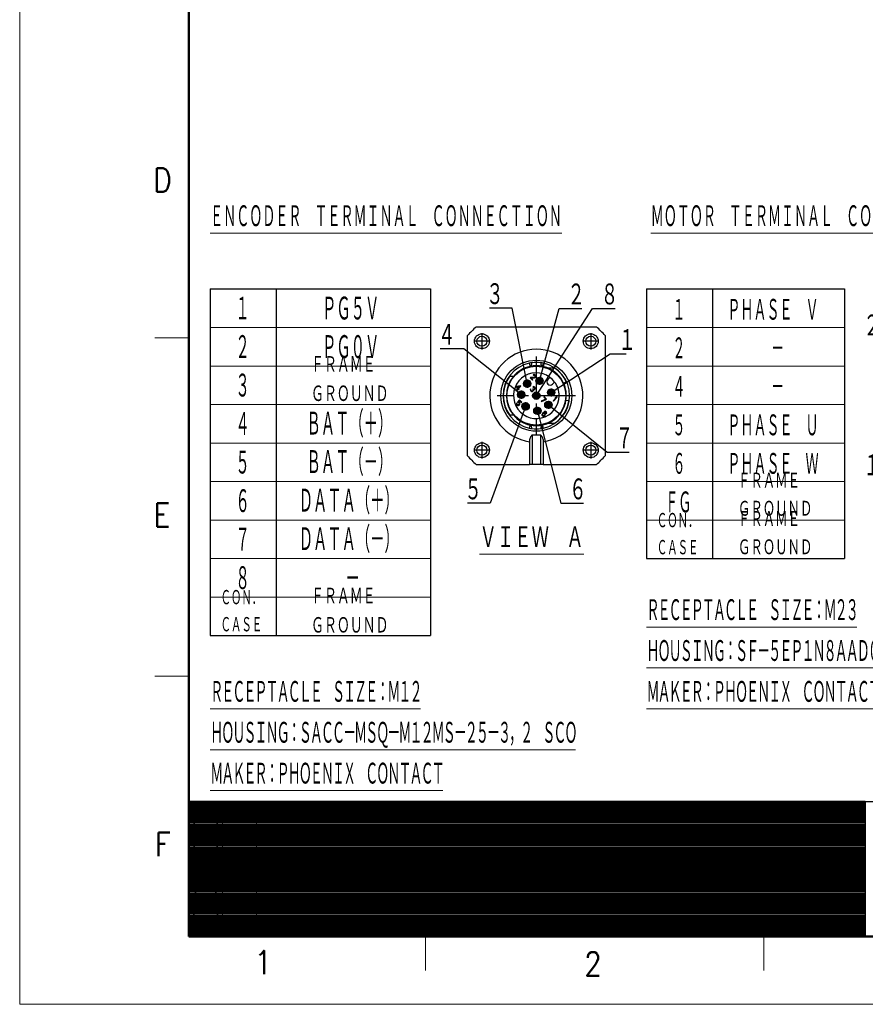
# Model space of a CAD drawing. Header units: millimetres. Extents: x 0 to 1071, y 0 to 742.
# Tile 1 of 130: x 0 to 313, y 0 to 364. Entities that reach past the tile are written whole.
import ezdxf

# ---------------------------------------------------------------- set-up
doc = ezdxf.new("R2010")
doc.units = ezdxf.units.MM
doc.header["$LTSCALE"] = 0.454724
doc.linetypes.add('CENTER', pattern=[50.8, 31.75, -6.35, 6.35, -6.35])
doc.layers.add('NoLayerName_001', color=7, linetype='Continuous')
doc.styles.get("Standard").update_dxf_attribs({"font": 'txt', "bigfont": 'extfont2'})
doc.dimstyles.get("Standard").update_dxf_attribs({"dimtxt": 2.5, "dimasz": 2.5, "dimexe": 1, "dimexo": 1, "dimtad": 1, "dimdec": 3, "dimzin": 0, "dimdsep": 46, "dimtxsty": 'Standard', "dimcen": 2.5, "dimadec": 3, "dimazin": 0, "dimtfac": 0.75, "dimtdec": 3, "dimtmove": 0, "dimatfit": 3, "dimfxl": 1, "dimarcsym": 0})

# ---------------------------------------------------------------- blocks, each defined once
blk = doc.blocks.new('JZB_0011')
at = {"layer": 'NoLayerName_001', "color": 7, "linetype": 'Continuous', "lineweight": 25}
for p, q in [((0, 3.21), (0, 47.63)), ((3.21, 50.83), (47.63, 50.83)), ((50.83, 47.63), (50.83, 3.21)), ((24.39, 33.21), (24.24, 33.11)), ((24.24, 33.11), (24.36, 32.99)), ((24.36, 32.99), (24.5, 33.03)), ((24.61, 33.23), (24.39, 33.21)), ((24.5, 33.03), (24.63, 33.02)), ((24.76, 33.2), (24.61, 33.23)), ((24.63, 33.02), (24.78, 32.93)), ((24.96, 33.06), (24.76, 33.2)), ((24.78, 32.93), (24.88, 32.84)), ((24.88, 32.84), (24.97, 32.69)), ((25.06, 32.97), (24.96, 33.06)), ((25.17, 32.79), (25.06, 32.97)), ((25.21, 32.63), (25.17, 32.79)), ((32.16, 35.58), (29.83, 35.58)), ((16.92, 32.53), (15.51, 32.53)), ((23.27, 32.18), (23.12, 32.03)), ((23.12, 32.03), (23.98, 31.17)), ((24.7, 32.28), (23.27, 32.18)), ((23.46, 31.99), (24.73, 32.07)), ((24.13, 31.32), (23.46, 31.99)), ((23.98, 31.17), (24.13, 31.32)), ((24.88, 32.35), (24.7, 32.28)), ((24.73, 32.07), (24.87, 32.11)), ((24.87, 32.11), (25.02, 32.21)), ((24.94, 32.41), (24.88, 32.35)), ((24.98, 32.55), (24.94, 32.41)), ((24.97, 32.69), (24.98, 32.55)), ((25.02, 32.21), (25.08, 32.27)), ((25.08, 32.27), (25.18, 32.42)), ((25.18, 32.42), (25.21, 32.63)), ((30.46, 32.18), (29.66, 31.38)), ((31.38, 29.66), (32.18, 30.46)), ((35.46, 30.1), (36.47, 30.57)), ((18.12, 28.76), (17.94, 28.58)), ((17.94, 28.58), (18.51, 28.01)), ((18.51, 28.01), (18.08, 27.58)), ((18.08, 27.58), (18.22, 27.44)), ((19.51, 29.02), (18.12, 28.76)), ((18.22, 27.44), (18.65, 27.87)), ((18.29, 28.59), (19.27, 28.77)), ((18.69, 28.19), (18.29, 28.59)), ((18.65, 27.87), (18.88, 27.63)), ((19.27, 28.77), (18.69, 28.19)), ((18.83, 28.05), (19.66, 28.88)), ((19.07, 27.81), (18.83, 28.05)), ((18.88, 27.63), (19.07, 27.81)), ((19.66, 28.88), (19.51, 29.02)), ((23.24, 27.79), (23.2, 27.65)), ((23.2, 27.65), (23.21, 27.52)), ((23.21, 27.52), (23.24, 27.37)), ((23.31, 27.91), (23.24, 27.79)), ((23.24, 27.37), (23.31, 27.24)), ((23.43, 27.79), (23.31, 27.91)), ((23.31, 27.24), (23.5, 27.05)), ((23.38, 27.6), (23.39, 27.71)), ((23.39, 27.52), (23.38, 27.6)), ((23.39, 27.71), (23.43, 27.79)), ((23.48, 27.37), (23.39, 27.52)), ((23.63, 27.23), (23.48, 27.37)), ((23.5, 27.05), (23.62, 26.99)), ((23.62, 26.99), (23.78, 26.95)), ((23.77, 27.14), (23.63, 27.23)), ((23.85, 27.12), (23.77, 27.14)), ((23.78, 26.95), (23.91, 26.94)), ((23.96, 27.13), (23.85, 27.12)), ((23.91, 26.94), (24.05, 26.99)), ((24.05, 27.17), (23.96, 27.13)), ((24.15, 27.99), (24.03, 27.87)), ((24.03, 27.87), (24.12, 27.77)), ((24.17, 27.29), (24.05, 27.17)), ((24.05, 26.99), (24.17, 27.05)), ((24.24, 28.75), (24.1, 28.65)), ((24.1, 28.65), (24.22, 28.53)), ((24.12, 27.77), (24.23, 27.6)), ((24.24, 27.89), (24.15, 27.99)), ((24.24, 27.46), (24.17, 27.29)), ((24.17, 27.05), (24.29, 27.18)), ((24.22, 28.53), (24.36, 28.58)), ((24.23, 27.6), (24.24, 27.46)), ((24.46, 28.78), (24.24, 28.75)), ((24.45, 27.81), (24.24, 27.89)), ((24.29, 27.18), (24.39, 27.32)), ((24.36, 28.58), (24.49, 28.57)), ((24.37, 27.64), (24.56, 27.64)), ((24.43, 27.46), (24.37, 27.64)), ((24.39, 27.32), (24.43, 27.46)), ((24.56, 27.82), (24.45, 27.81)), ((24.62, 28.74), (24.46, 28.78)), ((24.49, 28.57), (24.64, 28.48)), ((24.73, 27.9), (24.56, 27.82)), ((24.56, 27.64), (24.7, 27.68)), ((24.81, 28.61), (24.62, 28.74)), ((24.64, 28.48), (24.73, 28.38)), ((24.7, 27.68), (24.85, 27.78)), ((24.73, 28.38), (24.82, 28.23)), ((24.79, 27.96), (24.73, 27.9)), ((24.83, 28.1), (24.79, 27.96)), ((24.86, 28.56), (24.81, 28.61)), ((24.82, 28.23), (24.83, 28.1)), ((24.85, 27.78), (24.91, 27.84)), ((25, 28.36), (24.86, 28.56)), ((24.91, 27.84), (25.01, 27.99)), ((25.03, 28.21), (25, 28.36)), ((25.01, 27.99), (25.03, 28.21)), ((18.09, 22.59), (18.04, 22.4)), ((18.04, 22.4), (18.06, 22.19)), ((18.06, 22.19), (18.15, 22.04)), ((18.16, 22.76), (18.09, 22.59)), ((18.15, 22.04), (18.3, 21.9)), ((18.31, 22.62), (18.16, 22.76)), ((18.23, 22.45), (18.31, 22.62)), ((18.24, 22.32), (18.23, 22.45)), ((18.31, 22.19), (18.24, 22.32)), ((18.3, 21.9), (18.45, 21.81)), ((18.45, 22.05), (18.31, 22.19)), ((19.23, 23.84), (18.44, 23.04)), ((18.44, 23.04), (18.61, 22.87)), ((18.57, 21.99), (18.45, 22.05)), ((18.71, 21.98), (18.57, 21.99)), ((18.61, 22.87), (18.79, 22.87)), ((18.66, 21.78), (18.85, 21.83)), ((18.71, 23.07), (19.2, 23.56)), ((18.92, 23.05), (18.71, 23.07)), ((18.85, 22.02), (18.71, 21.98)), ((18.79, 22.87), (18.92, 22.81)), ((18.96, 22.09), (18.85, 22.02)), ((18.85, 21.83), (19.05, 21.94)), ((19.07, 22.96), (18.92, 23.05)), ((18.92, 22.81), (19.06, 22.66)), ((19.02, 22.15), (18.96, 22.09)), ((19.09, 22.26), (19.02, 22.15)), ((19.05, 21.94), (19.17, 22.06)), ((19.06, 22.66), (19.13, 22.54)), ((19.21, 22.82), (19.07, 22.96)), ((19.14, 22.4), (19.09, 22.26)), ((19.13, 22.54), (19.14, 22.4)), ((19.17, 22.06), (19.28, 22.26)), ((19.2, 23.56), (19.89, 22.87)), ((19.3, 22.67), (19.21, 22.82)), ((20.04, 23.03), (19.23, 23.84)), ((19.28, 22.26), (19.33, 22.46)), ((19.33, 22.46), (19.3, 22.67)), ((19.89, 22.87), (20.04, 23.03)), ((28.93, 24.19), (27.17, 23.38)), ((27.17, 23.38), (27.31, 23.24)), ((27.31, 23.24), (29.07, 24.04)), ((28.36, 25.06), (28.21, 24.9)), ((28.21, 24.9), (28.93, 24.19)), ((29.23, 24.19), (28.36, 25.06)), ((29.07, 24.04), (29.23, 24.19)), ((32.79, 24.74), (31.6, 23.55)), ((31.6, 23.55), (31.74, 23.4)), ((31.74, 23.4), (33.18, 24.84)), ((32.68, 24.91), (32.43, 24.67)), ((32.43, 24.67), (32.79, 24.74)), ((33.04, 24.99), (32.68, 24.91)), ((33.18, 24.84), (33.04, 24.99)), ((37.47, 23.51), (36.36, 23.68)), ((15.51, 18.3), (16.92, 18.3)), ((18.45, 21.81), (18.66, 21.78)), ((27.53, 18.62), (27.48, 18.42)), ((27.48, 18.42), (27.51, 18.21)), ((27.51, 18.21), (27.6, 18.06)), ((27.64, 18.82), (27.53, 18.62)), ((27.83, 19.06), (27.64, 18.82)), ((27.67, 18.47), (27.72, 18.61)), ((27.69, 18.34), (27.67, 18.47)), ((27.73, 18.24), (27.69, 18.34)), ((27.72, 18.61), (27.79, 18.73)), ((27.89, 18.07), (27.73, 18.24)), ((27.79, 18.73), (27.88, 18.82)), ((28.04, 19.27), (27.83, 19.06)), ((27.88, 18.82), (27.99, 18.89)), ((27.99, 18.89), (28.1, 18.9)), ((28.28, 19.46), (28.04, 19.27)), ((28.1, 19.09), (28.16, 19.15)), ((28.36, 19.07), (28.1, 19.09)), ((28.1, 18.9), (28.24, 18.89)), ((28.16, 19.15), (28.37, 19.31)), ((28.24, 18.89), (28.34, 18.85)), ((28.48, 19.56), (28.28, 19.46)), ((28.34, 18.85), (28.51, 18.68)), ((28.52, 18.98), (28.36, 19.07)), ((28.37, 19.31), (28.48, 19.38)), ((28.48, 18.22), (28.39, 18.13)), ((28.67, 19.62), (28.48, 19.56)), ((28.48, 19.38), (28.62, 19.42)), ((28.54, 18.34), (28.48, 18.22)), ((28.51, 18.68), (28.55, 18.58)), ((28.63, 18.86), (28.52, 18.98)), ((28.56, 18.45), (28.54, 18.34)), ((28.55, 18.58), (28.56, 18.45)), ((28.62, 19.42), (28.76, 19.41)), ((28.72, 18.71), (28.63, 18.86)), ((28.63, 18.13), (28.73, 18.33)), ((28.88, 19.59), (28.67, 19.62)), ((28.75, 18.5), (28.72, 18.71)), ((28.73, 18.33), (28.75, 18.5)), ((28.76, 19.41), (28.86, 19.37)), ((28.86, 19.37), (29, 19.23)), ((29.04, 19.5), (28.88, 19.59)), ((29, 19.23), (29.04, 19.12)), ((29.05, 18.99), (29.01, 18.85)), ((29.01, 18.85), (29.13, 18.73)), ((29.13, 19.4), (29.04, 19.5)), ((29.04, 19.12), (29.05, 18.99)), ((29.22, 19.25), (29.13, 19.4)), ((29.13, 18.73), (29.2, 18.85)), ((29.2, 18.85), (29.25, 19.04)), ((29.25, 19.04), (29.22, 19.25)), ((27.6, 18.06), (27.72, 17.94)), ((27.72, 17.94), (27.87, 17.85)), ((27.87, 17.85), (28.08, 17.82)), ((28, 18.03), (27.89, 18.07)), ((28.13, 18.02), (28, 18.03)), ((28.08, 17.82), (28.27, 17.87)), ((28.27, 18.06), (28.13, 18.02)), ((28.39, 18.13), (28.27, 18.06)), ((28.27, 17.87), (28.47, 17.98)), ((28.47, 17.98), (28.63, 18.13)), ((23.89, 11), (23.89, 0)), ((26.94, 11), (26.94, 0)), ((22.88, 8.42), (22.88, 0)), ((27.96, 8.42), (27.96, 0)), ((3.21, 0), (22.88, 0)), ((23.89, 0), (22.88, 0)), ((26.94, 0), (23.89, 0)), ((27.96, 0), (26.94, 0)), ((27.96, 0), (47.63, 0))]:
    blk.add_line(p, q, dxfattribs=at)
at = {"layer": 'NoLayerName_001', "color": 2, "linetype": 'CENTER', "lineweight": 25}
for p, q in [((5.29, 48.57), (5.29, 42.53)), ((45.55, 48.57), (45.55, 42.53)), ((8.31, 45.55), (2.27, 45.55)), ((48.57, 45.55), (42.53, 45.55)), ((25.42, 39.85), (25.42, 10.98)), ((23.56, 29.88), (20.54, 29.88)), ((22.05, 31.39), (22.05, 28.37)), ((28.09, 30.89), (25.07, 30.89)), ((26.58, 32.4), (26.58, 29.38)), ((21.35, 25.81), (18.33, 25.81)), ((19.84, 27.32), (19.84, 24.3)), ((32.4, 26.58), (29.38, 26.58)), ((30.89, 28.09), (30.89, 25.07)), ((39.85, 25.42), (10.98, 25.42)), ((21.46, 22.97), (21.46, 19.95)), ((31.39, 22.05), (28.37, 22.05)), ((29.88, 23.56), (29.88, 20.54)), ((22.97, 21.46), (19.95, 21.46)), ((27.32, 19.84), (24.3, 19.84)), ((25.81, 21.35), (25.81, 18.33)), ((5.29, 8.31), (5.29, 2.27)), ((45.55, 8.31), (45.55, 2.27)), ((8.31, 5.29), (2.27, 5.29)), ((48.57, 5.29), (42.53, 5.29))]:
    blk.add_line(p, q, dxfattribs=at)
at = {"layer": 'NoLayerName_001', "color": 7, "linetype": 'Continuous', "lineweight": 25}
for centre, radius in [((5.29, 45.55), 2.74), ((5.29, 45.55), 1.83), ((45.55, 45.55), 2.74), ((45.55, 45.55), 1.83), ((25.42, 25.42), 13.12), ((25.42, 25.42), 10.88), ((22.05, 29.88), 1.37), ((22.05, 29.88), 0.813), ((26.58, 30.89), 1.37), ((26.58, 30.89), 0.813), ((19.84, 25.81), 1.37), ((19.84, 25.81), 0.813), ((25.42, 25.42), 1.37), ((25.42, 25.42), 0.813), ((30.89, 26.58), 1.37), ((30.89, 26.58), 0.813), ((21.46, 21.46), 1.37), ((21.46, 21.46), 0.813), ((29.88, 22.05), 1.37), ((29.88, 22.05), 0.813), ((25.81, 19.84), 1.37), ((25.81, 19.84), 0.813), ((5.29, 5.29), 2.74), ((45.55, 5.29), 2.74), ((5.29, 5.29), 1.83), ((45.55, 5.29), 1.83)]:
    blk.add_circle(centre, radius, dxfattribs=at)
for centre, radius, start, end in [((25.42, 25.42), 33.75, 131.148, 138.852), ((25.42, 25.42), 33.75, 41.148, 48.852), ((25.42, 25.42), 11.08, 77.8305, 102.1695), ((25.42, 25.42), 11.08, 102.1695, 140.0438), ((25.42, 25.42), 8.44, 53.3129, 0), ((25.42, 25.42), 11.08, 66.5534, 77.8305), ((25.42, 25.42), 11.08, 25, 66.5534), ((25.42, 25.42), 12.2, 25, 56.4427), ((25.42, 25.42), 12.2, 144.3147, 215.6853), ((25.42, 25.42), 11.08, 140.0438, 219.9562), ((30.52, 30.52), 1.22, 135, 315), ((25.42, 25.42), 8.44, 36.6871, 53.3129), ((25.42, 25.42), 8.44, 0, 36.6871), ((25.42, 25.42), 11.08, 351, 25), ((25.42, 25.42), 12.2, 303.5573, 351), ((25.42, 25.42), 11.08, 330, 351), ((25.42, 25.42), 11.08, 219.9562, 257.8305), ((25.42, 25.42), 11.08, 293.4466, 330), ((25.42, 25.42), 11.08, 257.8305, 282.1695), ((25.42, 25.42), 11.08, 282.1695, 293.4466), ((25.42, 25.42), 14.5, 263.9629, 276.0371), ((25.42, 25.42), 33.75, 221.148, 228.852), ((25.42, 25.42), 33.75, 311.148, 318.852)]:
    blk.add_arc(centre, radius, start, end, dxfattribs=at)
at = {"layer": 'NoLayerName_001', "color": 2, "linetype": 'Continuous', "lineweight": 25}
for centre, radius, start, end in [((25.42, 25.42), 17.19, 278.5029, 261.4971), ((25.42, 25.42), 12.31, 102.1695, 257.8305), ((24.25, 30.83), 6.76, 94.2115, 102.1679), ((25.42, 14.91), 22.73, 85.7901, 94.1998), ((26.59, 30.87), 6.73, 77.8168, 85.7893), ((25.42, 25.42), 12.31, 282.1695, 77.8305), ((24.24, 19.97), 6.73, 257.8168, 265.7893), ((25.42, 35.92), 22.73, 265.7901, 274.1998), ((26.59, 20), 6.76, 274.2115, 282.1679)]:
    blk.add_arc(centre, radius, start, end, dxfattribs=at)
for points, knots in [([(22.82, 37.45), (22.86, 37.28), (22.92, 36.99), (23, 36.64), (23.05, 36.41), (23.07, 36.3), (23.08, 36.25)], [0, 0, 0, 0, 0.513591, 0.901519, 1.063199, 1.22488, 1.22488, 1.22488, 1.22488]), ([(23.56, 36.34), (23.58, 36.39), (23.62, 36.48), (23.65, 36.64), (23.68, 36.85), (23.72, 37.16), (23.74, 37.42), (23.75, 37.58)], [0, 0, 0, 0, 0.148494, 0.305969, 0.474188, 0.782632, 1.257445, 1.257445, 1.257445, 1.257445]), ([(27.08, 37.58), (27.1, 37.42), (27.12, 37.16), (27.16, 36.85), (27.19, 36.63), (27.22, 36.47), (27.26, 36.38), (27.27, 36.34)], [0, 0, 0, 0, 0.473573, 0.781844, 0.951232, 1.135503, 1.25698, 1.25698, 1.25698, 1.25698]), ([(27.75, 36.25), (27.76, 36.3), (27.79, 36.41), (27.84, 36.64), (27.91, 36.99), (27.97, 37.28), (28.01, 37.45)], [0, 0, 0, 0, 0.161681, 0.323361, 0.711289, 1.22488, 1.22488, 1.22488, 1.22488]), ([(23.08, 14.58), (23.07, 14.53), (23.05, 14.43), (23, 14.19), (22.92, 13.85), (22.86, 13.55), (22.82, 13.39)], [0, 0, 0, 0, 0.161681, 0.323361, 0.711289, 1.22488, 1.22488, 1.22488, 1.22488]), ([(28.01, 13.39), (27.97, 13.55), (27.91, 13.85), (27.84, 14.19), (27.79, 14.43), (27.76, 14.53), (27.75, 14.58)], [0, 0, 0, 0, 0.513591, 0.901519, 1.063199, 1.22488, 1.22488, 1.22488, 1.22488]), ([(23.75, 13.25), (23.73, 13.41), (23.72, 13.67), (23.68, 13.99), (23.64, 14.21), (23.61, 14.36), (23.57, 14.46), (23.56, 14.49)], [0, 0, 0, 0, 0.473573, 0.781844, 0.951232, 1.148184, 1.256966, 1.256966, 1.256966, 1.256966]), ([(27.27, 14.49), (27.26, 14.44), (27.22, 14.35), (27.18, 14.14), (27.14, 13.86), (27.1, 13.55), (27.09, 13.34), (27.08, 13.25)], [0, 0, 0, 0, 0.148494, 0.305969, 0.646034, 0.987571, 1.257424, 1.257424, 1.257424, 1.257424])]:
    blk.add_open_spline(points, degree=3, knots=knots, dxfattribs=at)
at = {"layer": 'NoLayerName_001', "color": 7, "linetype": 'Continuous', "lineweight": 25}
for points, knots in [([(29.83, 15.25), (29.95, 15.25), (30.21, 15.25), (30.59, 15.25), (30.98, 15.25), (31.37, 15.25), (31.76, 15.25), (32.03, 15.25), (32.16, 15.25)], [0, 0, 0, 0, 0.379708, 0.76248, 1.148145, 1.538054, 1.933554, 2.33447, 2.33447, 2.33447, 2.33447]), ([(23.89, 11), (23.82, 10.91), (23.67, 10.76), (23.48, 10.49), (23.3, 10.2), (23.16, 9.89), (23.03, 9.54), (22.95, 9.19), (22.89, 8.81), (22.88, 8.55), (22.88, 8.42)], [0, 0, 0, 0, 0.329432, 0.649718, 0.974428, 1.343314, 1.682074, 2.082037, 2.427271, 2.844389, 2.844389, 2.844389, 2.844389]), ([(26.94, 11), (27.01, 10.91), (27.16, 10.76), (27.36, 10.49), (27.53, 10.2), (27.69, 9.87), (27.81, 9.53), (27.9, 9.15), (27.95, 8.79), (27.95, 8.53), (27.96, 8.42)], [0, 0, 0, 0, 0.329432, 0.649718, 1.000974, 1.343317, 1.734796, 2.08204, 2.490758, 2.844392, 2.844392, 2.844392, 2.844392])]:
    blk.add_open_spline(points, degree=3, knots=knots, dxfattribs=at)
blk = doc.blocks.new('*X108')
at = {"color": 7, "linetype": 'Continuous', "lineweight": 13}
for p, q in [((0, 19.8), (100, 19.8)), ((0, 19.65), (100, 19.65)), ((0, 19.5), (100, 19.5)), ((0, 19.35), (100, 19.35)), ((0, 19.2), (100, 19.2)), ((0, 19.05), (100, 19.05)), ((0, 18.9), (100, 18.9)), ((0, 18.75), (100, 18.75)), ((0, 18.6), (100, 18.6)), ((0, 18.45), (100, 18.45)), ((0, 18.3), (100, 18.3)), ((0, 18.15), (100, 18.15)), ((0, 18), (100, 18)), ((0, 17.85), (100, 17.85)), ((0, 17.7), (100, 17.7)), ((0, 17.55), (100, 17.55)), ((0, 17.4), (100, 17.4)), ((0, 17.25), (100, 17.25)), ((0, 17.1), (100, 17.1)), ((0, 16.95), (100, 16.95)), ((0, 16.8), (100, 16.8)), ((0, 16.65), (100, 16.65)), ((0, 16.5), (100, 16.5)), ((0, 16.35), (100, 16.35)), ((0, 16.2), (100, 16.2)), ((0, 16.05), (100, 16.05)), ((0, 15.9), (100, 15.9)), ((0, 15.75), (100, 15.75)), ((0, 15.6), (100, 15.6)), ((0, 15.45), (100, 15.45)), ((0, 15.3), (100, 15.3)), ((0, 15.15), (100, 15.15)), ((0, 15), (100, 15)), ((0, 14.85), (100, 14.85)), ((0, 14.7), (100, 14.7)), ((0, 14.55), (100, 14.55)), ((0, 14.4), (100, 14.4)), ((0, 14.25), (100, 14.25)), ((0, 14.1), (100, 14.1)), ((0, 13.95), (100, 13.95)), ((0, 13.8), (100, 13.8)), ((0, 13.65), (100, 13.65)), ((0, 13.5), (100, 13.5)), ((0, 13.35), (100, 13.35)), ((0, 13.2), (100, 13.2)), ((0, 13.05), (100, 13.05)), ((0, 12.9), (100, 12.9)), ((0, 12.75), (100, 12.75)), ((0, 12.6), (100, 12.6)), ((0, 12.45), (100, 12.45)), ((0, 12.3), (100, 12.3)), ((0, 12.15), (100, 12.15)), ((0, 12), (100, 12)), ((0, 11.85), (100, 11.85)), ((0, 11.7), (100, 11.7)), ((0, 11.55), (100, 11.55)), ((0, 11.4), (100, 11.4)), ((0, 11.25), (100, 11.25)), ((0, 11.1), (100, 11.1)), ((0, 10.95), (100, 10.95)), ((0, 10.8), (100, 10.8)), ((0, 10.65), (100, 10.65)), ((0, 10.5), (100, 10.5)), ((0, 10.35), (100, 10.35)), ((0, 10.2), (100, 10.2)), ((0, 10.05), (100, 10.05)), ((0, 9.9), (100, 9.9)), ((0, 9.75), (100, 9.75)), ((0, 9.6), (100, 9.6)), ((0, 9.45), (100, 9.45)), ((0, 9.3), (100, 9.3)), ((0, 9.15), (100, 9.15)), ((0, 9), (100, 9)), ((0, 8.85), (100, 8.85)), ((0, 8.7), (100, 8.7)), ((0, 8.55), (100, 8.55)), ((0, 8.4), (100, 8.4)), ((0, 8.25), (100, 8.25)), ((0, 8.1), (100, 8.1)), ((0, 7.95), (100, 7.95)), ((0, 7.8), (100, 7.8)), ((0, 7.65), (100, 7.65)), ((0, 7.5), (100, 7.5)), ((0, 7.35), (100, 7.35)), ((0, 7.2), (100, 7.2)), ((0, 7.05), (100, 7.05)), ((0, 6.9), (100, 6.9)), ((0, 6.75), (100, 6.75)), ((0, 6.6), (100, 6.6)), ((0, 6.45), (100, 6.45)), ((0, 6.3), (100, 6.3)), ((0, 6.15), (100, 6.15)), ((0, 6), (100, 6)), ((0, 5.85), (100, 5.85)), ((0, 5.7), (100, 5.7)), ((0, 5.55), (100, 5.55)), ((0, 5.4), (100, 5.4)), ((0, 5.25), (100, 5.25)), ((0, 5.1), (100, 5.1)), ((0, 4.95), (100, 4.95)), ((0, 4.8), (100, 4.8)), ((0, 4.65), (100, 4.65)), ((0, 4.5), (100, 4.5)), ((0, 4.35), (100, 4.35)), ((0, 4.2), (100, 4.2)), ((0, 4.05), (100, 4.05)), ((0, 3.9), (100, 3.9)), ((0, 3.75), (100, 3.75)), ((0, 3.6), (100, 3.6)), ((0, 3.45), (100, 3.45)), ((0, 3.3), (100, 3.3)), ((0, 3.15), (100, 3.15)), ((0, 3), (100, 3)), ((0, 2.85), (100, 2.85)), ((0, 2.7), (100, 2.7)), ((0, 2.55), (100, 2.55)), ((0, 2.4), (100, 2.4)), ((0, 2.25), (100, 2.25)), ((0, 2.1), (100, 2.1)), ((0, 1.95), (100, 1.95)), ((0, 1.8), (100, 1.8)), ((0, 1.65), (100, 1.65)), ((0, 1.5), (100, 1.5)), ((0, 1.35), (100, 1.35)), ((0, 1.2), (100, 1.2)), ((0, 1.05), (100, 1.05)), ((0, 0.9), (100, 0.9)), ((0, 0.75), (100, 0.75)), ((0, 0.6), (100, 0.6)), ((0, 0.45), (100, 0.45)), ((0, 0.3), (100, 0.3)), ((0, 0.15), (100, 0.15)), ((0, 0), (100, 0))]:
    blk.add_line(p, q, dxfattribs=at)
blk = doc.blocks.new('*X109')
at = {"color": 7, "linetype": 'Continuous', "lineweight": 13}
for p, q in [((0, 19.8), (40, 19.8)), ((0, 19.65), (40, 19.65)), ((0, 19.5), (40, 19.5)), ((0, 19.35), (40, 19.35)), ((0, 19.2), (40, 19.2)), ((0, 19.05), (40, 19.05)), ((0, 18.9), (40, 18.9)), ((0, 18.75), (40, 18.75)), ((0, 18.6), (40, 18.6)), ((0, 18.45), (40, 18.45)), ((0, 18.3), (40, 18.3)), ((0, 18.15), (40, 18.15)), ((0, 18), (40, 18)), ((0, 17.85), (40, 17.85)), ((0, 17.7), (40, 17.7)), ((0, 17.55), (40, 17.55)), ((0, 17.4), (40, 17.4)), ((0, 17.25), (40, 17.25)), ((0, 17.1), (40, 17.1)), ((0, 16.95), (40, 16.95)), ((0, 16.8), (40, 16.8)), ((0, 16.65), (40, 16.65)), ((0, 16.5), (40, 16.5)), ((0, 16.35), (40, 16.35)), ((0, 16.2), (40, 16.2)), ((0, 16.05), (40, 16.05)), ((0, 15.9), (40, 15.9)), ((0, 15.75), (40, 15.75)), ((0, 15.6), (40, 15.6)), ((0, 15.45), (40, 15.45)), ((0, 15.3), (40, 15.3)), ((0, 15.15), (40, 15.15)), ((0, 15), (40, 15)), ((0, 14.85), (40, 14.85)), ((0, 14.7), (40, 14.7)), ((0, 14.55), (40, 14.55)), ((0, 14.4), (40, 14.4)), ((0, 14.25), (40, 14.25)), ((0, 14.1), (40, 14.1)), ((0, 13.95), (40, 13.95)), ((0, 13.8), (40, 13.8)), ((0, 13.65), (40, 13.65)), ((0, 13.5), (40, 13.5)), ((0, 13.35), (40, 13.35)), ((0, 13.2), (40, 13.2)), ((0, 13.05), (40, 13.05)), ((0, 12.9), (40, 12.9)), ((0, 12.75), (40, 12.75)), ((0, 12.6), (40, 12.6)), ((0, 12.45), (40, 12.45)), ((0, 12.3), (40, 12.3)), ((0, 12.15), (40, 12.15)), ((0, 12), (40, 12)), ((0, 11.85), (40, 11.85)), ((0, 11.7), (40, 11.7)), ((0, 11.55), (40, 11.55)), ((0, 11.4), (40, 11.4)), ((0, 11.25), (40, 11.25)), ((0, 11.1), (40, 11.1)), ((0, 10.95), (40, 10.95)), ((0, 10.8), (40, 10.8)), ((0, 10.65), (40, 10.65)), ((0, 10.5), (40, 10.5)), ((0, 10.35), (40, 10.35)), ((0, 10.2), (40, 10.2)), ((0, 10.05), (40, 10.05)), ((0, 9.9), (40, 9.9)), ((0, 9.75), (40, 9.75)), ((0, 9.6), (40, 9.6)), ((0, 9.45), (40, 9.45)), ((0, 9.3), (40, 9.3)), ((0, 9.15), (40, 9.15)), ((0, 9), (40, 9)), ((0, 8.85), (40, 8.85)), ((0, 8.7), (40, 8.7)), ((0, 8.55), (40, 8.55)), ((0, 8.4), (40, 8.4)), ((0, 8.25), (40, 8.25)), ((0, 8.1), (40, 8.1)), ((0, 7.95), (40, 7.95)), ((0, 7.8), (40, 7.8)), ((0, 7.65), (40, 7.65)), ((0, 7.5), (40, 7.5)), ((0, 7.35), (40, 7.35)), ((0, 7.2), (40, 7.2)), ((0, 7.05), (40, 7.05)), ((0, 6.9), (40, 6.9)), ((0, 6.75), (40, 6.75)), ((0, 6.6), (40, 6.6)), ((0, 6.45), (40, 6.45)), ((0, 6.3), (40, 6.3)), ((0, 6.15), (40, 6.15)), ((0, 6), (40, 6)), ((0, 5.85), (40, 5.85)), ((0, 5.7), (40, 5.7)), ((0, 5.55), (40, 5.55)), ((0, 5.4), (40, 5.4)), ((0, 5.25), (40, 5.25)), ((0, 5.1), (40, 5.1)), ((0, 4.95), (40, 4.95)), ((0, 4.8), (40, 4.8)), ((0, 4.65), (40, 4.65)), ((0, 4.5), (40, 4.5)), ((0, 4.35), (40, 4.35)), ((0, 4.2), (40, 4.2)), ((0, 4.05), (40, 4.05)), ((0, 3.9), (40, 3.9)), ((0, 3.75), (40, 3.75)), ((0, 3.6), (40, 3.6)), ((0, 3.45), (40, 3.45)), ((0, 3.3), (40, 3.3)), ((0, 3.15), (40, 3.15)), ((0, 3), (40, 3)), ((0, 2.85), (40, 2.85)), ((0, 2.7), (40, 2.7)), ((0, 2.55), (40, 2.55)), ((0, 2.4), (40, 2.4)), ((0, 2.25), (40, 2.25)), ((0, 2.1), (40, 2.1)), ((0, 1.95), (40, 1.95)), ((0, 1.8), (40, 1.8)), ((0, 1.65), (40, 1.65)), ((0, 1.5), (40, 1.5)), ((0, 1.35), (40, 1.35)), ((0, 1.2), (40, 1.2)), ((0, 1.05), (40, 1.05)), ((0, 0.9), (40, 0.9)), ((0, 0.75), (40, 0.75)), ((0, 0.6), (40, 0.6)), ((0, 0.45), (40, 0.45)), ((0, 0.3), (40, 0.3)), ((0, 0.15), (40, 0.15)), ((0, 0), (40, 0))]:
    blk.add_line(p, q, dxfattribs=at)
blk = doc.blocks.new('JZB_0008')
at = {"layer": 'NoLayerName_001', "color": 7, "linetype": 'Continuous', "lineweight": 25}
for p, q in [((100, 20), (0, 20)), ((0, 20), (0, 0)), ((100, 20), (100, 0)), ((170, 20), (170, 0)), ((210, 20), (170, 20)), ((210, 20), (210, 0)), ((0, 0), (100, 0)), ((170, 0), (210, 0))]:
    blk.add_line(p, q, dxfattribs=at)
for name, p in [('*X108', (0, 0.15)), ('*X109', (170, 0.05))]:
    blk.add_blockref(name, p)

msp = doc.modelspace()

# ---------------------------------------------------------------- linework, layer by layer
at = {"layer": 'NoLayerName_001', "color": 7, "linetype": 'Continuous', "lineweight": 13}
for p, q in [((0, 0), (0, 742.5)), ((1050, 0), (0, 0))]:
    msp.add_line(p, q, dxfattribs=at)
at = {"layer": 'NoLayerName_001', "color": 7, "linetype": 'Continuous', "lineweight": 50}
for p, q in [((62.5, 25), (62.5, 717.5)), ((1025, 25), (62.5, 25))]:
    msp.add_line(p, q, dxfattribs=at)
at = {"layer": 'NoLayerName_001', "color": 7, "linetype": 'Continuous', "lineweight": 25}
for p, q in [((70.420646, 264.321744), (138.198422, 264.321744)), ((70.420646, 264.321744), (70.420646, 136.221752)), ((70.420646, 264.321744), (151.753974, 264.321744)), ((70.420646, 264.321744), (76.355752, 264.321744)), ((94.820644, 264.321744), (94.820644, 136.221752)), ((151.753974, 264.321744), (151.753974, 136.221752)), ((231.64108, 264.321744), (304.841076, 264.321744)), ((231.64108, 264.321744), (231.64108, 164.688417)), ((256.041079, 264.321744), (256.041079, 164.688417)), ((304.841076, 264.321744), (304.841076, 164.688417)), ((231.64108, 164.688417), (304.841076, 164.688417)), ((70.420646, 136.221752), (151.753974, 136.221752)), ((62.5, 75), (1025, 75))]:
    msp.add_line(p, q, dxfattribs=at)
at = {"layer": 'NoLayerName_001', "color": 2, "linetype": 'Continuous', "lineweight": 13}
for p, q in [((70.420646, 250.088411), (151.753974, 250.088411)), ((231.64108, 250.088411), (304.841076, 250.088411)), ((50, 246.25), (62.5, 246.25)), ((70.420646, 235.855079), (151.753974, 235.855079)), ((231.64108, 235.855079), (304.841076, 235.855079)), ((70.420646, 221.621747), (151.753974, 221.621747)), ((231.64108, 221.621747), (304.841076, 221.621747)), ((70.420646, 207.388414), (151.753974, 207.388414)), ((231.64108, 207.388414), (304.841076, 207.388414)), ((70.420646, 193.155082), (151.753974, 193.155082)), ((231.64108, 193.155082), (304.841076, 193.155082)), ((70.420646, 178.921749), (151.753974, 178.921749)), ((231.64108, 178.921749), (304.841076, 178.921749)), ((70.420646, 164.688417), (151.753974, 164.688417)), ((70.420646, 150.455085), (151.753974, 150.455085)), ((62.5, 121.25), (50, 121.25)), ((62.5, 68.75), (68.75, 75)), ((68.75, 75), (75, 68.75)), ((75, 25), (75, 75)), ((87.5, 75), (87.5, 25)), ((312.5, 75), (312.5, 25)), ((75, 56.25), (62.5, 68.75)), ((62.5, 56.25), (75, 68.75)), ((312.5, 62.5), (62.5, 62.5)), ((62.5, 56.25), (75, 43.75)), ((62.5, 43.75), (75, 56.25)), ((62.5, 50), (312.5, 50)), ((75, 31.25), (62.5, 43.75)), ((62.5, 31.25), (75, 43.75)), ((312.5, 37.5), (62.5, 37.5)), ((62.5, 31.25), (68.75, 25)), ((68.75, 25), (75, 31.25)), ((150, 25), (150, 12.5)), ((275, 25), (275, 12.5))]:
    msp.add_line(p, q, dxfattribs=at)

# ---------------------------------------------------------------- block references
at = {"layer": 'NoLayerName_001'}
msp.add_blockref('JZB_0011', (165.503967, 199.470184), dxfattribs=at)
at = {"layer": 'NoLayerName_001', "xscale": 2.5, "yscale": 2.5, "zscale": 2.5}
msp.add_blockref('JZB_0008', (62.5, 25), dxfattribs=at)

# ---------------------------------------------------------------- texts
at = {"layer": 'NoLayerName_001', "color": 2, "lineweight": 13, "char_height": 8.75, "attachment_point": 7}
for s, insert in [('\\A1;\\W0.8600;D', (49.444092, 300.175665)), ('\\A1;\\W0.8600;E', (49.545525, 176.387468)), ('\\A1;\\W0.8600;F', (49.947505, 54.703088)), ('\\A1;\\W0.8600;1', (86.746768, 11.12684)), ('\\A1;\\W0.8600;2', (208.631185, 10.56516))]:
    msp.add_mtext(s, dxfattribs=dict(at, insert=insert))
at = {"layer": 'NoLayerName_001', "color": 3, "lineweight": 13, "attachment_point": 7}
for s, insert, char_height in [('\\A1;\\W0.5000;\\LＥＮＣＯＤＥＲ\u3000ＴＥＲＭＩＮＡＬ\u3000ＣＯＮＮＥＣＴＩＯＮ\\l', (70.420646, 286.707506), 8.75), ('\\A1;\\W0.5000;\\LＭＯＴＯＲ\u3000ＴＥＲＭＩＮＡＬ\u3000ＣＯＮＮＥＣＴＩＯＮ\\l', (233.218733, 286.707506), 8.75), ('\\A1;\\W0.5000;１', (79.740645, 252.121742), 9.60000038), ('\\A1;\\W0.5000;ＰＧ５Ｖ', (111.767309, 252.121744), 9.60000038), ('\\A1;\\W0.5000;１', (241.21608, 252.121744), 8.75), ('\\A1;\\W0.5000;ＰＨＡＳＥ\u3000Ｖ', (261.541078, 252.121744), 8.75), ('\\A1;\\W0.5000;２', (79.740645, 237.888409), 9.60000038), ('\\A1;\\W0.5000;ＰＧ０Ｖ', (111.767309, 237.888412), 9.60000038), ('\\A1;\\W0.5000;２', (241.21608, 237.888412), 8.75), ('\\A1;\\W0.5000;－', (277.741077, 237.888412), 8.75), ('\\A1;\\W0.6667;ＦＲＡＭＥ\\PＧＲＯＵＮＤ', (107.687069, 222.30508), 6.50010014), ('\\A1;\\W0.5000;３', (79.740645, 223.655077), 9.60000038), ('\\A1;\\W0.5000;４', (241.21608, 223.65508), 8.75), ('\\A1;\\W0.5000;－', (277.741077, 223.65508), 8.75), ('\\A1;\\W0.5000;４', (79.740645, 209.421745), 9.60000038), ('\\A1;\\W0.5000;ＢＡＴ（＋）', (106.007309, 209.421746), 9.60000038), ('\\A1;\\W0.5000;ＰＨＡＳＥ\u3000Ｕ', (261.541078, 209.421747), 8.75), ('\\A1;\\W0.5000;５', (241.21608, 209.421747), 8.75), ('\\A1;\\W0.5000;５', (79.740645, 195.188412), 9.60000038), ('\\A1;\\W0.5000;ＢＡＴ（－）', (106.007309, 195.188413), 9.60000038), ('\\A1;\\W0.5000;６', (241.21608, 195.188415), 8.75), ('\\A1;\\W0.5000;ＰＨＡＳＥ\u3000Ｗ', (261.541078, 195.188415), 8.75), ('\\A1;\\W0.6667;ＦＲＡＭＥ\\PＧＲＯＵＮＤ', (265.441318, 179.938416), 6.24989986), ('\\A1;\\W0.5000;６', (79.740645, 180.95508), 9.60000038), ('\\A1;\\W0.5000;ＤＡＴＡ（＋）', (103.127308, 180.955081), 9.60000038), ('\\A1;\\W0.5000;ＦＧ', (238.59108, 180.955083), 8.75), ('\\A1;\\W0.6667;ＦＲＡＭＥ\\PＧＲＯＵＮＤ', (265.441318, 165.705084), 6.24989986), ('\\A1;\\W0.5833;ＣＯＮ．\\PＣＡＳＥ', (235.44108, 165.705084), 6), ('\\A1;\\W0.5000;７', (79.740645, 166.721748), 9.60000038), ('\\A1;\\W0.5000;ＤＡＴＡ（－）', (103.127308, 166.721748), 9.60000038), ('\\A1;\\W0.6667;\\LＶＩＥＷ\u3000Ａ\\l', (169.920647, 168.102429), 8.75), ('\\A1;\\W0.5000;８', (79.740645, 152.488415), 9.60000038), ('\\A1;\\W0.5000;－', (120.407309, 152.488415), 9.60000038), ('\\A1;\\W0.5833;ＣＯＮ．\\PＣＡＳＥ', (74.220646, 137.238419), 6), ('\\A1;\\W0.6667;ＦＲＡＭＥ\\PＧＲＯＵＮＤ', (107.687069, 136.738419), 6.50010014)]:
    msp.add_mtext(s, dxfattribs=dict(at, insert=insert, char_height=char_height))
at = {"layer": 'NoLayerName_001', "color": 3, "linetype": 'Continuous', "lineweight": 13, "char_height": 8.75, "line_spacing_factor": 0.771429}
for s, insert, attachment_point in [('\\A1;\\W0.6667;３', (178.825768, 257.897347), 9), ('\\A1;\\W0.6667;２', (202.456631, 257.786665), 7), ('\\A1;\\W0.6667;８', (214.76621, 257.786665), 7), ('\\A1;\\W0.6667;２', (318.233541, 246.303843), 9), ('\\A1;\\W0.6667;４', (161.027957, 242.853242), 9), ('\\A1;\\W0.6667;１', (221.291982, 240.936292), 7), ('\\A1;\\W0.6667;７', (220.279945, 204.658133), 7), ('\\A1;\\W0.6667;１', (318.233541, 194.624083), 9), ('\\A1;\\W0.6667;５', (170.787901, 185.765695), 9), ('\\A1;\\W0.6667;６', (203.05828, 185.765695), 7)]:
    msp.add_mtext(s, dxfattribs=dict(at, insert=insert, attachment_point=attachment_point))
at = {"layer": 'NoLayerName_001', "color": 3, "lineweight": 13, "char_height": 8.75, "attachment_point": 7, "line_spacing_factor": 1.035714}
for s, insert in [('\\A1;\\W0.5000;\\T0.8333;\\LＲＥＣＥＰＴＡＣＬＥ\u3000ＳＩＺＥ：Ｍ２３\\l\\P\\LＨＯＵＳＩＮＧ：ＳＦ－５ＥＰ１Ｎ８ＡＡＤ００Ｓ\\l\\P\\LＭＡＫＥＲ：ＰＨＯＥＮＩＸ\u3000ＣＯＮＴＡＣＴ\\l', (231.64108, 110.929329)), ('\\A1;\\W0.5000;\\T0.8333;\\LＲＥＣＥＰＴＡＣＬＥ\u3000ＳＩＺＥ：Ｍ１２\\l\\P\\LＨＯＵＳＩＮＧ：ＳＡＣＣ－ＭＳＱ－Ｍ１２ＭＳ－２５－３，２\u3000ＳＣＯ\\l\\P\\LＭＡＫＥＲ：ＰＨＯＥＮＩＸ\u3000ＣＯＮＴＡＣＴ\\l', (70.420646, 80.720998))]:
    msp.add_mtext(s, dxfattribs=dict(at, insert=insert))

# ---------------------------------------------------------------- leaders
at = {"layer": 'NoLayerName_001', "color": 3, "linetype": 'Continuous', "lineweight": 13, "annotation_type": 0, "has_hookline": 1}
for points, hookline_direction, text_width in [([(187.555496, 229.352548), (181.950768, 257.272347), (179.450768, 257.272347)], 1, 5.267763), ([(190.920645, 224.886844), (211.64121, 257.161665), (214.14121, 257.161665)], 0, 5.26193), ([(192.083218, 230.356319), (199.331631, 257.161665), (201.831631, 257.161665)], 0, 5.267763), ([(185.3426, 225.276899), (164.152957, 242.228242), (161.652957, 242.228242)], 1, 5.617781), ([(196.39012, 226.049417), (218.166982, 240.311292), (220.666982, 240.311292)], 0, 2.870144), ([(186.96674, 220.932939), (173.912901, 185.140695), (171.412901, 185.140695)], 1, 5.3436), ([(195.386348, 221.521696), (217.154945, 204.033133), (219.654945, 204.033133)], 0, 4.987749), ([(191.3107, 219.308799), (199.93328, 185.140695), (202.43328, 185.140695)], 0, 5.3436)]:
    msp.add_leader(points, dimstyle='Standard', override={"dimtxt": 8.75, "dimldrblk": 'DOT'}, dxfattribs=dict(at, hookline_direction=hookline_direction, text_width=text_width))

doc.saveas('drawing.dxf')
